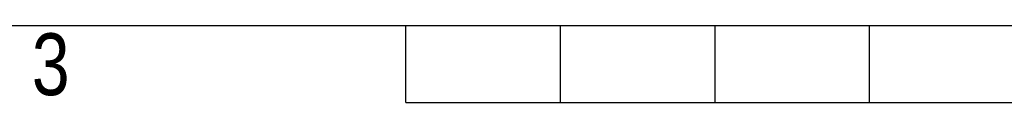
# Model space of a CAD drawing. Header units: millimetres. Extents: x 0 to 420, y 0 to 297.
# Tile 9 of 112: x 132 to 198, y 0 to 5. Entities that reach past the tile are written whole.
import ezdxf

# ---------------------------------------------------------------- set-up
doc = ezdxf.new("R2010")
doc.units = ezdxf.units.MM
doc.layers.add('CARTIGLIO', color=140, linetype='Continuous')
doc.styles.add('SLDTEXTSTYLE2', font='TXT', dxfattribs={"width": 0.821468})

msp = doc.modelspace()

# ---------------------------------------------------------------- linework, layer by layer
at = {"layer": 'CARTIGLIO', "linetype": 'Continuous'}
for p, q in [((5.18012, 5.171), (414.8274, 5.171)), ((158.2616, -0.00321), (158.2616, 5.171)), ((168.61003, -0.00321), (168.61003, 5.171)), ((178.95846, -0.00321), (178.95846, 5.171)), ((189.30689, -0.00321), (189.30689, 5.171)), ((158.2616, -0.00321), (261.74592, -0.00321))]:
    msp.add_line(p, q, dxfattribs=at)

# ---------------------------------------------------------------- texts
at = {"layer": 'CARTIGLIO', "insert": (134.49186, 4.63707), "char_height": 4.13937, "attachment_point": 2, "style": 'SLDTEXTSTYLE2'}
msp.add_mtext('3', dxfattribs=at)

doc.saveas('drawing.dxf')
